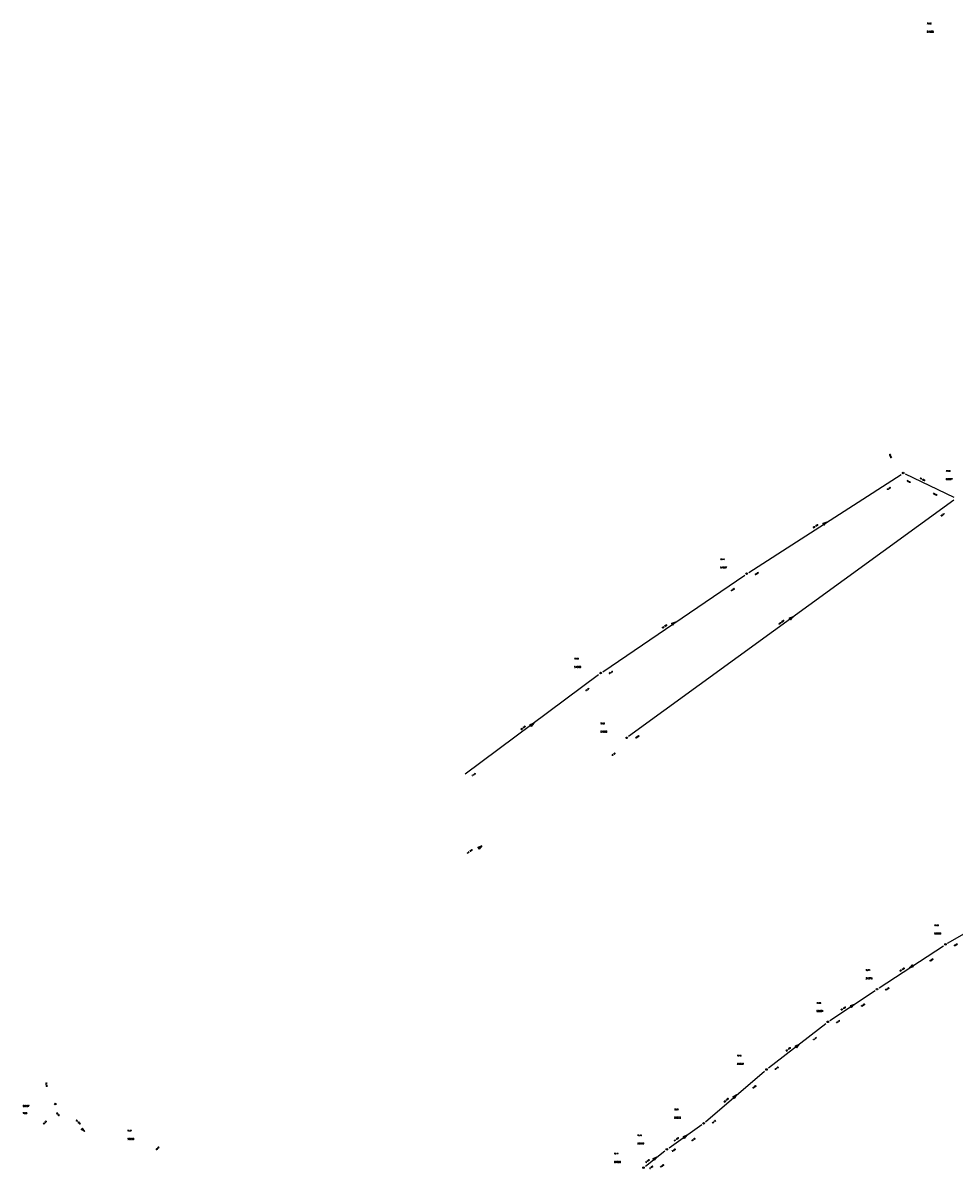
# Model space of a CAD drawing. Header units: metres. Extents: x 183111 to 185656, y 327391 to 329490.
# Tile 10 of 23: x 183699 to 183998, y 327856 to 328224. Entities that reach past the tile are written whole.
import ezdxf

# ---------------------------------------------------------------- set-up
doc = ezdxf.new("R2010")
doc.units = ezdxf.units.M
doc.header["$LTSCALE"] = 0.2
for name, color, linetype in [('B_RIO_L_PUTDEKSEL', 252, 'Continuous'), ('I90_PUTNUMMER', 252, 'Continuous'), ('I90_STRENG', 252, 'Continuous'), ('I90_TEKST', 252, 'Continuous')]:
    doc.layers.add(name, color=color, linetype=linetype)
doc.styles.get("Standard").update_dxf_attribs({"font": 'romans.shx'})

msp = doc.modelspace()

# ---------------------------------------------------------------- linework, layer by layer
at = {"layer": 'B_RIO_L_PUTDEKSEL', "lineweight": -3}
for centre in [(183981.7, 328079.8), (183931.4, 328047.5), (183884.5, 328015.6), (183892.9, 327994.8), (183995.3, 327928.5), (183973.3, 327914.1), (183957.5, 327903.6), (183937.8, 327888.3), (183709.3, 327877.2), (183917.6, 327871), (183905.8, 327862.7), (183898.3, 327856.8)]:
    msp.add_circle(centre, 0.25, dxfattribs=at)
at = {"layer": 'I90_STRENG', "lineweight": -3, "ltscale": 0.7}
for points in [[(183932.1, 328047.9), (183981.05, 328079.35)], [(183982.4, 328079.5), (183997.95, 328072.06)], [(183893.5, 327995.3), (183998.01, 328071.23)], [(183957.15, 328064.05), (183955.88, 328063.62)], [(183955.88, 328063.62), (183956.87, 328063.88)], [(183955.88, 328063.62), (183956.6, 328063.7)], [(183955.88, 328063.62), (183956.23, 328063.08)], [(183956.33, 328063.52), (183955.88, 328063.62)], [(183956.05, 328063.35), (183957.15, 328064.05)], [(183957.15, 328064.05), (183956.23, 328063.08)], [(183956.87, 328063.88), (183956.23, 328063.08)], [(183956.6, 328063.7), (183956.23, 328063.08)], [(183956.23, 328063.08), (183956.33, 328063.52)], [(183885.2, 328016), (183930.79, 328047)], [(183946.33, 328033.68), (183945.08, 328033.18)], [(183945.08, 328033.18), (183946.06, 328033.49)], [(183945.08, 328033.18), (183945.8, 328033.3)], [(183945.08, 328033.18), (183945.46, 328032.66)], [(183945.54, 328033.11), (183945.08, 328033.18)], [(183945.27, 328032.92), (183946.33, 328033.68)], [(183946.33, 328033.68), (183945.46, 328032.66)], [(183946.06, 328033.49), (183945.46, 328032.66)], [(183945.8, 328033.3), (183945.46, 328032.66)], [(183945.46, 328032.66), (183945.54, 328033.11)], [(183908.54, 328031.97), (183907.28, 328031.5)], [(183907.28, 328031.5), (183908.27, 328031.78)], [(183907.28, 328031.5), (183908, 328031.6)], [(183907.28, 328031.5), (183907.64, 328030.97)], [(183907.73, 328031.42), (183907.28, 328031.5)], [(183907.46, 328031.23), (183908.54, 328031.97)], [(183908.54, 328031.97), (183907.64, 328030.97)], [(183908.27, 328031.78), (183907.64, 328030.97)], [(183908, 328031.6), (183907.64, 328030.97)], [(183907.64, 328030.97), (183907.73, 328031.42)], [(183841, 327983.2), (183883.81, 328015.15)], [(183863.02, 327999.49), (183861.78, 327998.97)], [(183861.78, 327998.97), (183862.76, 327999.29)], [(183861.78, 327998.97), (183862.5, 327999.1)], [(183861.98, 327998.71), (183863.02, 327999.49)], [(183863.02, 327999.49), (183862.17, 327998.45)], [(183862.76, 327999.29), (183862.17, 327998.45)], [(183862.5, 327999.1), (183862.17, 327998.45)], [(183861.78, 327998.97), (183862.17, 327998.45)], [(183862.24, 327998.91), (183861.78, 327998.97)], [(183862.17, 327998.45), (183862.24, 327998.91)], [(183846.32, 327960.09), (183845.08, 327959.57)], [(183845.08, 327959.57), (183846.06, 327959.89)], [(183845.08, 327959.57), (183845.8, 327959.7)], [(183845.08, 327959.57), (183845.47, 327959.05)], [(183845.54, 327959.51), (183845.08, 327959.57)], [(183845.28, 327959.31), (183846.32, 327960.09)], [(183846.32, 327960.09), (183845.47, 327959.05)], [(183846.06, 327959.89), (183845.47, 327959.05)], [(183845.8, 327959.7), (183845.47, 327959.05)], [(183845.47, 327959.05), (183845.54, 327959.51)], [(183996, 327928.9), (184013.11, 327938.61)], [(183974, 327914.5), (183994.66, 327928.03)], [(183983.76, 327920.94), (183984.67, 327921.93)], [(183984.03, 327921.12), (183984.67, 327921.93)], [(183984.3, 327921.3), (183984.67, 327921.93)], [(183984.67, 327921.93), (183984.57, 327921.48)], [(183985.02, 327921.38), (183984.67, 327921.93)], [(183984.84, 327921.66), (183983.76, 327920.94)], [(183983.76, 327920.94), (183985.02, 327921.38)], [(183985.02, 327921.38), (183984.03, 327921.12)], [(183985.02, 327921.38), (183984.3, 327921.3)], [(183984.57, 327921.48), (183985.02, 327921.38)], [(183958.2, 327904), (183972.67, 327913.61)], [(183965.94, 327909.16), (183964.68, 327908.71)], [(183964.68, 327908.71), (183965.67, 327908.98)], [(183964.68, 327908.71), (183965.4, 327908.8)], [(183964.68, 327908.71), (183965.04, 327908.17)], [(183965.13, 327908.62), (183964.68, 327908.71)], [(183964.86, 327908.44), (183965.94, 327909.16)], [(183965.94, 327909.16), (183965.04, 327908.17)], [(183965.67, 327908.98), (183965.04, 327908.17)], [(183965.4, 327908.8), (183965.04, 327908.17)], [(183965.04, 327908.17), (183965.13, 327908.62)], [(183938.4, 327888.8), (183956.83, 327903.1)], [(183948.21, 327896.3), (183946.99, 327895.76)], [(183946.99, 327895.76), (183947.96, 327896.1)], [(183947.19, 327895.5), (183948.21, 327896.3)], [(183948.21, 327896.3), (183947.39, 327895.24)], [(183947.96, 327896.1), (183947.39, 327895.24)], [(183946.99, 327895.76), (183947.7, 327895.9)], [(183946.99, 327895.76), (183947.39, 327895.24)], [(183947.44, 327895.7), (183946.99, 327895.76)], [(183947.7, 327895.9), (183947.39, 327895.24)], [(183947.39, 327895.24), (183947.44, 327895.7)], [(183918.2, 327871.5), (183937.19, 327887.77)], [(183928.19, 327880.12), (183926.99, 327879.52)], [(183926.99, 327879.52), (183927.95, 327879.91)], [(183926.99, 327879.52), (183927.7, 327879.7)], [(183926.99, 327879.52), (183927.42, 327879.03)], [(183927.45, 327879.49), (183926.99, 327879.52)], [(183927.21, 327879.28), (183928.19, 327880.12)], [(183928.19, 327880.12), (183927.42, 327879.03)], [(183927.95, 327879.91), (183927.42, 327879.03)], [(183927.7, 327879.7), (183927.42, 327879.03)], [(183927.42, 327879.03), (183927.45, 327879.49)], [(183906.5, 327863.2), (183916.99, 327870.59)], [(183718.05, 327869.48), (183717.6, 327869.01)], [(183717.6, 327869.01), (183718.06, 327869.02)], [(183718.77, 327868.36), (183717.6, 327869.01)], [(183718.3, 327868.8), (183717.6, 327869.01)], [(183718.54, 327868.58), (183717.6, 327869.01)], [(183717.82, 327869.24), (183718.77, 327868.36)], [(183718.77, 327868.36), (183718.05, 327869.48)], [(183718.05, 327869.48), (183718.3, 327868.8)], [(183718.06, 327869.02), (183718.05, 327869.48)], [(183718.05, 327869.48), (183718.54, 327868.58)], [(183912.23, 327867.17), (183910.98, 327866.69)], [(183910.98, 327866.69), (183911.96, 327866.99)], [(183910.98, 327866.69), (183911.7, 327866.8)], [(183910.98, 327866.69), (183911.36, 327866.16)], [(183911.43, 327866.61), (183910.98, 327866.69)], [(183911.17, 327866.42), (183912.23, 327867.17)], [(183912.23, 327867.17), (183911.36, 327866.16)], [(183911.96, 327866.99), (183911.36, 327866.16)], [(183911.7, 327866.8), (183911.36, 327866.16)], [(183911.36, 327866.16), (183911.43, 327866.61)], [(183898.9, 327857.3), (183905.14, 327862.19)], [(183902.51, 327860.2), (183901.29, 327859.66)], [(183901.29, 327859.66), (183902.26, 327860)], [(183901.29, 327859.66), (183902, 327859.8)], [(183901.29, 327859.66), (183901.69, 327859.14)], [(183901.74, 327859.6), (183901.29, 327859.66)], [(183901.49, 327859.4), (183902.51, 327860.2)], [(183902.51, 327860.2), (183901.69, 327859.14)], [(183902.26, 327860), (183901.69, 327859.14)], [(183902, 327859.8), (183901.69, 327859.14)], [(183901.69, 327859.14), (183901.74, 327859.6)]]:
    msp.add_lwpolyline(points, dxfattribs=at)

# ---------------------------------------------------------------- texts
at = {"layer": 'I90_PUTNUMMER', "lineweight": -3}
for s, p in [('51538', (183989.35, 328221.25)), ('50327', (183995.45, 328077.59)), ('51567', (183922.96, 328049.21)), ('51568', (183876.06, 328017.31)), ('51569', (183884.46, 327996.51)), ('50630', (183991.7, 327931.7)), ('51579', (183969.7, 327917.3)), ('50631', (183953.9, 327906.8)), ('50332', (183928.35, 327889.88)), ('50227', (183698.9, 327876.3)), ('50632', (183908.15, 327872.58)), ('50226', (183732.51, 327865.76)), ('50692', (183896.35, 327864.28)), ('50628', (183888.85, 327858.38))]:
    msp.add_text(s, height=0.5, dxfattribs=at).set_placement(p)
at = {"layer": 'I90_TEKST', "lineweight": -3}
for s, p in [('79.08', (183989.35, 328223.95)), ('77.99', (183995.45, 328080.29)), ('78.47', (183922.96, 328051.91)), ('78.89', (183876.06, 328020.01)), ('78.82', (183884.46, 327999.21)), ('75.60', (183991.7, 327934.4)), ('75.71', (183969.7, 327920)), ('75.83', (183953.9, 327909.5)), ('75.96', (183928.35, 327892.58)), ('79.88', (183698.9, 327874.1)), ('76.06', (183908.15, 327875.28)), ('79.37', (183732.51, 327868.46)), ('76.15', (183896.35, 327866.98)), ('76.17', (183888.85, 327861.08))]:
    msp.add_text(s, height=0.36, dxfattribs=at).set_placement(p)
for s, rotation, oblique, p in [('76.85', 291.6754, 359.9886, (183977.2, 328085.9)), ('76.64', 334.4836, 360.0038, (183982.8, 328077.2)), ('18 300', 334.4836, 360.0038, (183987, 328078)), ('76.76', 32.7315, 0.044, (183976.6, 328074.3)), ('76.64', 334.4836, 360.0038, (183991.3, 328073.1)), ('76.64', 36.0183, 0.0298, (183993.9, 328065.8)), ('59 300', 32.7315, 0.044, (183952.9, 328062.1)), ('76.87', 32.7315, 0.044, (183934.2, 328047)), ('77.02', 34.2035, -0.0122, (183926.5, 328041.8)), ('130 300', 36.0183, 0.0298, (183941.8, 328031.1)), ('56 300', 34.2035, -0.0122, (183904.4, 328029.9)), ('77.19', 34.2035, -0.0122, (183887.3, 328015.2)), ('77.34', 36.7218, 0.0105, (183879.8, 328009.7)), ('55 300', 36.7218, 0.0105, (183859, 327997.3)), ('76.98', 36.0183, 0.0298, (183895.8, 327994.5)), ('77.36', 36.7218, 0.0105, (183888.2, 327988.9)), ('77.45', 36.7218, 0.0105, (183843.3, 327982.4)), ('117 300', 36.7218, 0.0105, (183841.7, 327957.5)), ('73.97', 29.5459, 0.0033, (183998.1, 327927.8)), ('73.97', 33.2282, 0.0269, (183990.3, 327922.9)), ('26 400', 33.2282, 0.0269, (183980.7, 327919.7)), ('73.88', 33.2282, 0.0269, (183976.1, 327913.6)), ('18 400', 33.6216, 0.0415, (183961.8, 327907.2)), ('73.88', 33.6216, 0.0415, (183968.3, 327908.4)), ('74.17', 33.6216, 0.0415, (183960.3, 327903.1)), ('74.17', 37.783, 0.0047, (183952.9, 327897.6)), ('24 400', 37.783, 0.0047, (183944.2, 327894.1)), ('74.46', 37.783, 0.0047, (183940.6, 327888.1)), ('78.33', 279.3609, 360.0145, (183706.2, 327884.1)), ('74.66', 40.5879, 0.0201, (183933.5, 327882.1)), ('26 400', 40.5879, 0.0201, (183924.3, 327877.7)), ('78.33', 317.008, 359.9815, (183709.5, 327874.3)), ('78.33', 46.0036, 0.0061, (183705.6, 327870.6)), ('24 500', 317.008, 359.9815, (183715.9, 327871.9)), ('74.78', 40.5879, 0.0201, (183920.5, 327870.9)), ('78.12', 46.4845, 0.0189, (183741.8, 327862.3)), ('14 400', 35.179, 0.0462, (183908.2, 327865.2)), ('74.78', 35.179, 0.0462, (183913.84, 327865.2)), ('9 400', 38.0914, 0.0308, (183899.1, 327858.3)), ('74.90', 35.179, 0.0462, (183907.53, 327861.82)), ('74.92', 38.0914, 0.0308, (183900.31, 327856.27)), ('74.90', 38.0914, 0.0308, (183903.8, 327856.75))]:
    msp.add_text(s, height=0.36, rotation=rotation, dxfattribs=dict(at, oblique=oblique)).set_placement(p)

doc.saveas('drawing.dxf')
